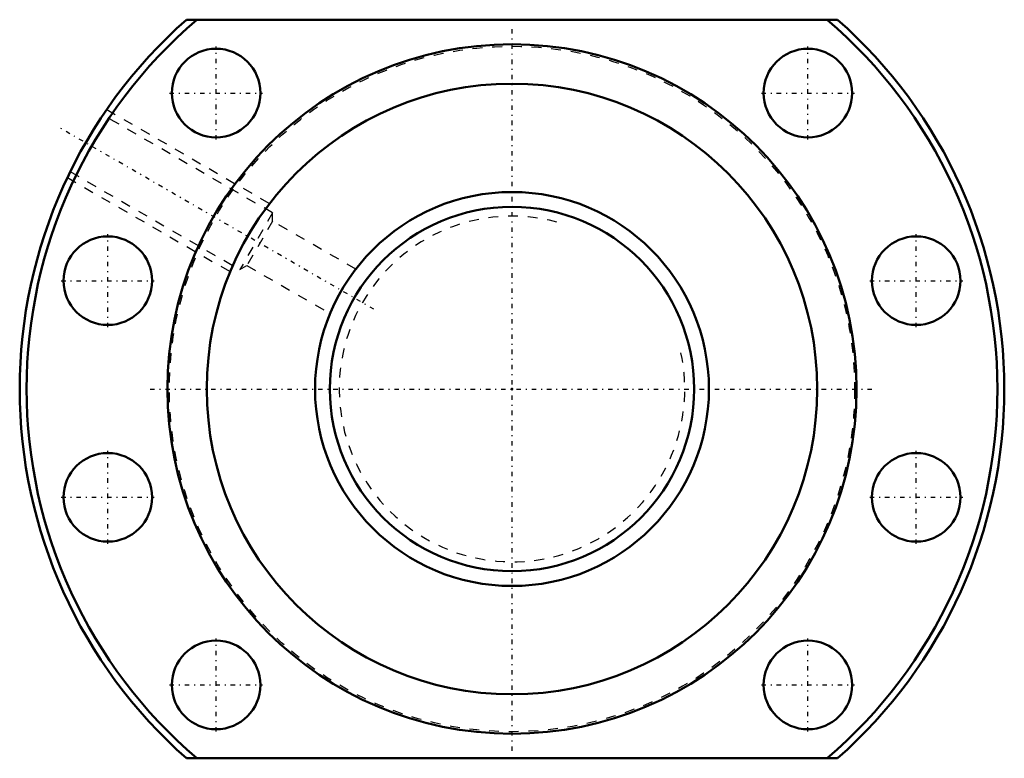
# Model space of a CAD drawing. Header units: millimetres. Extents: x -50 to 50, y -37.5 to 37.5.
import ezdxf

# ---------------------------------------------------------------- set-up
doc = ezdxf.new("R2010")
doc.units = ezdxf.units.MM
doc.linetypes.add('Center', pattern=[1.5, 0.45, -0.5, 0.05, -0.5])
doc.linetypes.add('Dashed', pattern=[2, 1, -1])
for name, color, linetype, lineweight in [('2d ConnectionPoints', 7, 'Continuous', 50), ('AM_0', 7, 'Continuous', 50), ('AM_5', 3, 'Continuous', 25), ('AM_7', 7, 'Center', 25), ('AM_9', 6, 'Dashed', 25)]:
    doc.layers.add(name, color=color, linetype=linetype, lineweight=lineweight)

# ---------------------------------------------------------------- blocks, each defined once
blk = doc.blocks.new('1_SDA_V_serieSDA4040VA_2nut_0_in_SDA4040VA_2G0_106LC0_0G000__2')
at = {"layer": 'AM_0'}
for p, q in [((33.07, 37.5), (-33.07, 37.5)), ((-33.07, -37.5), (33.07, -37.5))]:
    blk.add_line(p, q, dxfattribs=at)
for centre, radius in [((0, 0), 35), ((-30.05, 30.05), 4.5), ((30.05, 30.05), 4.5), ((0, 0), 31), ((-41.05, 11), 4.5), ((41.05, 11), 4.5), ((-41.05, -11), 4.5), ((41.05, -11), 4.5), ((-30.05, -30.05), 4.5), ((30.05, -30.05), 4.5)]:
    blk.add_circle(centre, radius, dxfattribs=at)
for radius, start, end in [(50, 131.4096, 228.5904), (49.3, 130.4785, 229.5215), (49.3, 310.4785, 49.5215), (50, 311.4096, 48.5904)]:
    blk.add_arc((0, 0), radius, start, end, dxfattribs=at)
at = {"layer": 'AM_5', "linetype": 'Dashed'}
for p, q in [((-41.16, 28.38), (-23.98, 18.46)), ((-45.16, 21.46), (-27.98, 11.54))]:
    blk.add_line(p, q, dxfattribs=at)
at = {"layer": 'AM_7'}
for p, q in [((0, -36.75), (0, 36.75)), ((-30.05, 25.33), (-30.05, 34.78)), ((30.05, 25.33), (30.05, 34.78)), ((-34.78, 30.05), (-25.33, 30.05)), ((25.33, 30.05), (34.78, 30.05)), ((-14.03, 8.1), (-46, 26.56)), ((-41.05, 6.27), (-41.05, 15.72)), ((41.05, 6.27), (41.05, 15.72)), ((-45.78, 11), (-36.33, 11)), ((36.33, 11), (45.78, 11)), ((-36.75, 0), (36.75, 0)), ((-41.05, -15.72), (-41.05, -6.27)), ((41.05, -15.72), (41.05, -6.27)), ((-45.78, -11), (-36.33, -11)), ((36.33, -11), (45.78, -11)), ((-30.05, -34.78), (-30.05, -25.33)), ((30.05, -34.78), (30.05, -25.33)), ((-34.78, -30.05), (-25.33, -30.05)), ((25.33, -30.05), (34.78, -30.05))]:
    blk.add_line(p, q, dxfattribs=at)
at = {"layer": 'AM_9'}
for p, q in [((-24.32, 17.88), (-41.54, 27.82)), ((-44.87, 22.07), (-27.64, 12.12)), ((-24.32, 17.88), (-27.64, 12.12)), ((-24.32, 17.04), (-26.92, 12.54)), ((-24.32, 17.04), (-24.32, 17.88)), ((-15.87, 12.17), (-24.32, 17.04)), ((-27.64, 12.12), (-26.92, 12.54)), ((-26.92, 12.54), (-18.47, 7.66))]:
    blk.add_line(p, q, dxfattribs=at)
blk.add_circle((0, 0), 34.8, dxfattribs=at)
blk = doc.blocks.new('2_000SDA4040VA_20Shaft_0_in_SDA4040VA_2G0_106LC0_0G000__2')
at = {"layer": 'AM_0'}
for radius in [20, 18.5]:
    blk.add_circle((0, 0), radius, dxfattribs=at)
at = {"layer": 'AM_5', "linetype": 'Dashed'}
blk.add_arc((0, 0), 17.55, 75, 15, dxfattribs=at)

msp = doc.modelspace()

# ---------------------------------------------------------------- linework, layer by layer
at = {"layer": '2d ConnectionPoints'}
msp.add_point((0, 0), dxfattribs=at)
msp.add_point((0, 0), dxfattribs=at)
msp.add_point((0, 0), dxfattribs=at)

# ---------------------------------------------------------------- block references
for name in ['1_SDA_V_serieSDA4040VA_2nut_0_in_SDA4040VA_2G0_106LC0_0G000__2', '2_000SDA4040VA_20Shaft_0_in_SDA4040VA_2G0_106LC0_0G000__2']:
    msp.add_blockref(name, (0, 0))

doc.saveas('drawing.dxf')
